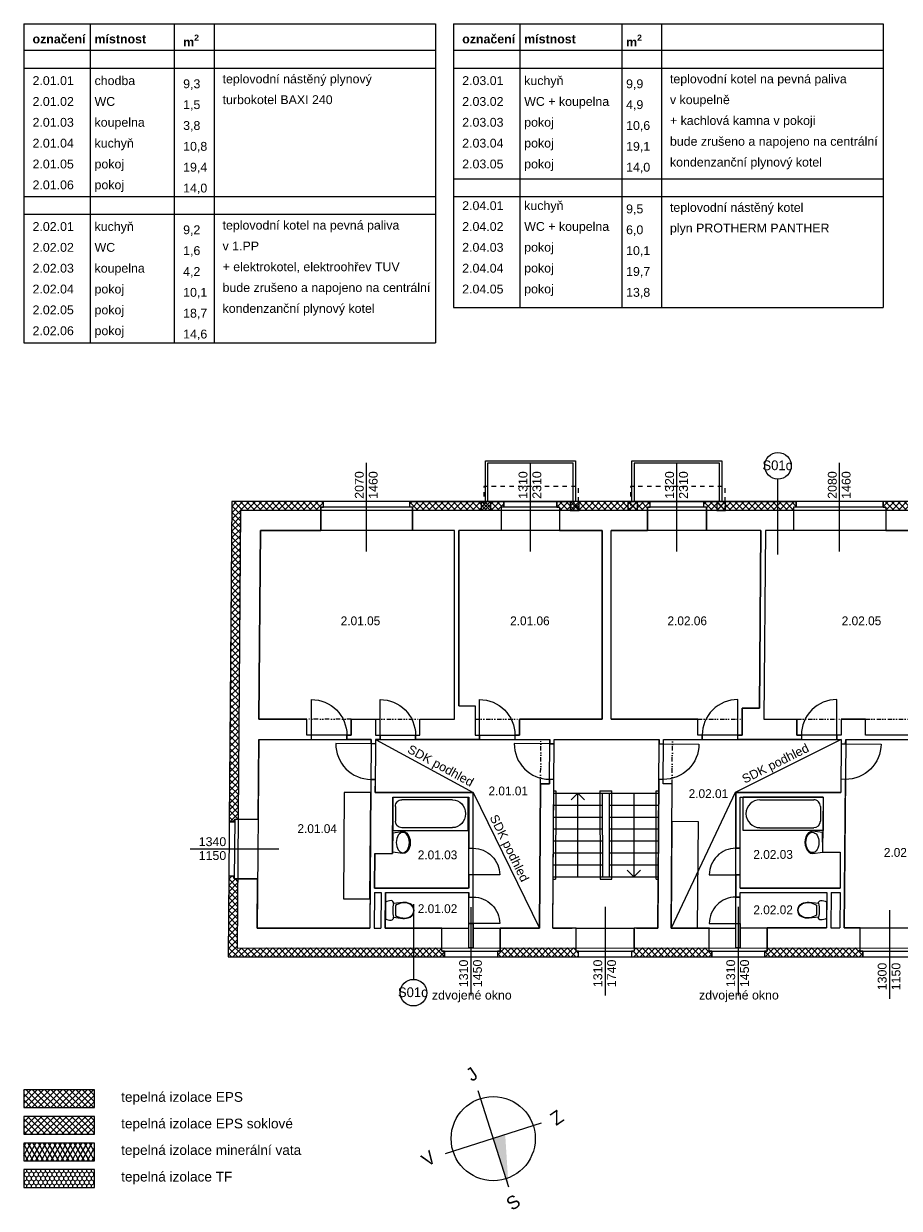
# Model space of a CAD drawing. Extents: x 17074 to 97696, y -105219 to -78495.
# Tile 1 of 3: x 17074 to 36842, y -105219 to -78495. Entities that reach past the tile are written whole.
import ezdxf

# ---------------------------------------------------------------- set-up
doc = ezdxf.new("R2010")
doc.units = 0
doc.header["$MEASUREMENT"] = 0
for name, pattern in [('Wipeout_Contour', [1000, 0, -1000]), ('Čerchovaná se dvěma tečkami S', [250, 100, -40, 15, -40, 15, -40]), ('čárkovaná S', [200, 100, -100])]:
    doc.linetypes.add(name, pattern=pattern)
for name, color, linetype, lineweight in [('0_Číslo_pera__1', 7, 'Continuous', 15), ('2D BOD_Číslo_pera__1', 7, 'Continuous', 15), ('2D VÝPLNĚ_Číslo_pera__2', 1, 'Continuous', 25), ('2D VÝPLNĚ_Číslo_pera__4', 91, 'Continuous', 13), ('2D ČÁRY_Číslo_pera__1', 7, 'Continuous', 15), ('2D ČÁRY_Číslo_pera__2', 1, 'Continuous', 25), ('2D ČÁRY_Číslo_pera__3', 150, 'Continuous', 13), ('blok I_pohled4_terén_Číslo_pera__4', 91, 'Continuous', 13), ('DESKY.STROPNÍ_Číslo_pera__1', 7, 'Continuous', 15), ('komín_Číslo_pera__1', 7, 'Continuous', 15), ('NÁBYTEK A ZAŘÍZENÍ_Číslo_pera__3', 150, 'Continuous', 13), ('POZNÁMKY.TEXT_Číslo_pera__4', 91, 'Continuous', 13), ('zdi_Číslo_pera__1', 7, 'Continuous', 15)]:
    doc.layers.add(name, color=color, linetype=linetype, lineweight=lineweight)
for name, color, linetype in [('2D ČÁRY', 7, 'Continuous'), ('NÁBYTEK A ZAŘÍZENÍ', 7, 'Continuous'), ('vodorovné konstrukce', 7, 'Continuous')]:
    doc.layers.add(name, color=color, linetype=linetype)
doc.layers.add('vodorovné konstrukce_Číslo_pera__241', color=9, linetype='Continuous', lineweight=13, true_color=0x808080)
doc.styles.add('GENERATED_STYLE_1', font='arial.ttf')
doc.styles.add('GENERATED_STYLE_3', font='txt')
pattern_1 = [(45, (0, 0), (-70.71068, 70.71068), []), (135, (0, 0), (70.71068, 70.71068), [])]

# ---------------------------------------------------------------- blocks, each defined once
blk = doc.blocks.new('WC s nádržkou 1 11')
at = {"linetype": 'Wipeout_Contour', "ltscale": 15629.429493}
blk.add_wipeout([(31, 650), (18, 619), (8, 587), (2, 554), (0, 520), (5, 498), (20, 479), (40, 469), (64, 469), (41, 257), (39, 215), (44, 173), (54, 132), (70, 92), (97, 54), (132, 25), (174, 6), (220, 0), (266, 6), (308, 25), (343, 54), (370, 92), (386, 132), (396, 173), (401, 215), (399, 257), (376, 469), (400, 469), (420, 479), (435, 498), (440, 520), (438, 554), (432, 587), (422, 619), (409, 650)], dxfattribs=at).dxf.layer = 'NÁBYTEK A ZAŘÍZENÍ'
at = {"layer": 'NÁBYTEK A ZAŘÍZENÍ_Číslo_pera__3', "linetype": 'Continuous'}
for p, q in [((2, 554), (0, 520)), ((8, 587), (2, 554)), ((18, 619), (8, 587)), ((31, 650), (18, 619)), ((409, 650), (31, 650)), ((422, 619), (409, 650)), ((432, 587), (422, 619)), ((438, 554), (432, 587)), ((440, 520), (438, 554)), ((0, 520), (5, 498)), ((5, 498), (20, 479)), ((20, 479), (40, 469)), ((40, 469), (64, 469)), ((64, 469), (41, 257)), ((56, 299), (49, 256)), ((68, 341), (56, 299)), ((86, 381), (68, 341)), ((107, 419), (86, 381)), ((333, 419), (107, 419)), ((354, 381), (333, 419)), ((372, 341), (354, 381)), ((384, 299), (372, 341)), ((399, 257), (376, 469)), ((376, 469), (400, 469)), ((391, 256), (384, 299)), ((400, 469), (420, 479)), ((420, 479), (435, 498)), ((435, 498), (440, 520)), ((41, 257), (39, 215)), ((39, 215), (44, 173)), ((44, 173), (54, 132)), ((49, 256), (47, 215)), ((47, 215), (52, 174)), ((52, 174), (62, 134)), ((54, 132), (70, 92)), ((62, 134), (78, 96)), ((70, 92), (97, 54)), ((78, 96), (102, 60)), ((97, 54), (132, 25)), ((102, 60), (136, 32)), ((132, 25), (174, 6)), ((136, 32), (176, 14)), ((174, 6), (220, 0)), ((176, 14), (220, 8)), ((220, 8), (264, 14)), ((220, 0), (266, 6)), ((264, 14), (304, 32)), ((266, 6), (308, 25)), ((304, 32), (338, 60)), ((308, 25), (343, 54)), ((338, 60), (362, 96)), ((343, 54), (370, 92)), ((362, 96), (378, 134)), ((370, 92), (386, 132)), ((378, 134), (388, 174)), ((386, 132), (396, 173)), ((388, 174), (393, 215)), ((393, 215), (391, 256)), ((396, 173), (401, 215)), ((401, 215), (399, 257))]:
    blk.add_line(p, q, dxfattribs=at)
blk.add_ellipse((220, -298), major_axis=(785, 0), ratio=0.9963, start_param=1.370375, end_param=1.771221, dxfattribs=at)
blk = doc.blocks.new('Vana 01 11')
at = {"layer": 'NÁBYTEK A ZAŘÍZENÍ_Číslo_pera__3', "linetype": 'Continuous'}
for p, q in [((0, 0), (0, 751)), ((0, 751), (1696, 751)), ((57, 210), (57, 541)), ((1343, 691), (198, 691)), ((1696, 751), (1696, 0)), ((0, 0), (1696, 0)), ((1343, 60), (198, 60))]:
    blk.add_line(p, q, dxfattribs=at)
for centre, major_axis, start_param, end_param in [((198, 541), (0, 150), 0, 1.570796), ((1343, 375), (0, 315), 3.141593, 6.283185), ((198, 210), (0, 150), 1.570796, 3.141593)]:
    blk.add_ellipse(centre, major_axis=major_axis, ratio=0.941477, start_param=start_param, end_param=end_param, dxfattribs=at)
blk = doc.blocks.new('Umyvadlo oválné 11')
at = {"linetype": 'Wipeout_Contour', "ltscale": 6090.690526}
blk.add_wipeout([(0, 169), (2, 146), (9, 124), (19, 104), (43, 74), (73, 49), (129, 22), (188, 6), (250, 0), (312, 6), (371, 22), (427, 49), (457, 74), (481, 104), (491, 124), (498, 146), (500, 169), (469, 400), (31, 400), (-1, 169)], dxfattribs=at).dxf.layer = 'NÁBYTEK A ZAŘÍZENÍ'
at = {"layer": 'NÁBYTEK A ZAŘÍZENÍ_Číslo_pera__3', "linetype": 'Continuous'}
for p, q in [((31, 400), (-1, 169)), ((32, 400), (31, 400)), ((469, 400), (31, 400)), ((469, 400), (468, 400)), ((500, 169), (469, 400))]:
    blk.add_line(p, q, dxfattribs=at)
blk.add_ellipse((250, 169), major_axis=(-229, 0), ratio=0.643386, dxfattribs=at)
blk.add_ellipse((249, 169), major_axis=(-250, 0), ratio=0.674026, start_param=0, end_param=3.141593, dxfattribs=at)
blk = doc.blocks.new('WC s nádržkou 1 11_2')
at = {"linetype": 'Wipeout_Contour', "ltscale": 15629.429493}
blk.add_wipeout([(31, 650), (18, 619), (8, 587), (2, 554), (0, 520), (5, 498), (20, 479), (40, 469), (64, 469), (41, 257), (39, 215), (44, 173), (54, 132), (70, 92), (97, 54), (132, 25), (174, 6), (220, 0), (266, 6), (308, 25), (343, 54), (370, 92), (386, 132), (396, 173), (401, 215), (399, 257), (376, 469), (400, 469), (420, 479), (435, 498), (440, 520), (438, 554), (432, 587), (422, 619), (409, 650)], dxfattribs=at).dxf.layer = 'NÁBYTEK A ZAŘÍZENÍ'
at = {"layer": 'NÁBYTEK A ZAŘÍZENÍ_Číslo_pera__3', "linetype": 'Continuous'}
for p, q in [((2, 554), (0, 520)), ((8, 587), (2, 554)), ((18, 619), (8, 587)), ((31, 650), (18, 619)), ((409, 650), (31, 650)), ((422, 619), (409, 650)), ((432, 587), (422, 619)), ((438, 554), (432, 587)), ((440, 520), (438, 554)), ((0, 520), (5, 498)), ((5, 498), (20, 479)), ((20, 479), (40, 469)), ((40, 469), (64, 469)), ((64, 469), (41, 257)), ((56, 299), (49, 256)), ((68, 341), (56, 299)), ((86, 381), (68, 341)), ((107, 419), (86, 381)), ((333, 419), (107, 419)), ((354, 381), (333, 419)), ((372, 341), (354, 381)), ((384, 299), (372, 341)), ((399, 257), (376, 469)), ((376, 469), (400, 469)), ((391, 256), (384, 299)), ((400, 469), (420, 479)), ((420, 479), (435, 498)), ((435, 498), (440, 520)), ((41, 257), (39, 215)), ((39, 215), (44, 173)), ((44, 173), (54, 132)), ((49, 256), (47, 215)), ((47, 215), (52, 174)), ((52, 174), (62, 134)), ((54, 132), (70, 92)), ((62, 134), (78, 96)), ((70, 92), (97, 54)), ((78, 96), (102, 60)), ((97, 54), (132, 25)), ((102, 60), (136, 32)), ((132, 25), (174, 6)), ((136, 32), (176, 14)), ((174, 6), (220, 0)), ((176, 14), (220, 8)), ((220, 8), (264, 14)), ((220, 0), (266, 6)), ((264, 14), (304, 32)), ((266, 6), (308, 25)), ((304, 32), (338, 60)), ((308, 25), (343, 54)), ((338, 60), (362, 96)), ((343, 54), (370, 92)), ((362, 96), (378, 134)), ((370, 92), (386, 132)), ((378, 134), (388, 174)), ((386, 132), (396, 173)), ((388, 174), (393, 215)), ((393, 215), (391, 256)), ((396, 173), (401, 215)), ((401, 215), (399, 257))]:
    blk.add_line(p, q, dxfattribs=at)
blk.add_ellipse((220, -298), major_axis=(785, 0), ratio=0.9963, start_param=1.370375, end_param=1.771221, dxfattribs=at)
blk = doc.blocks.new('Vana 01 11_2')
at = {"layer": 'NÁBYTEK A ZAŘÍZENÍ_Číslo_pera__3', "linetype": 'Continuous'}
for p, q in [((0, 0), (0, 751)), ((0, 751), (1800, 751)), ((60, 210), (60, 540)), ((1425, 691), (210, 691)), ((1800, 751), (1800, 0)), ((0, 0), (1800, 0)), ((1425, 60), (210, 60))]:
    blk.add_line(p, q, dxfattribs=at)
for centre, major_axis, start_param, end_param in [((210, 540), (0, 150), 0, 1.570796), ((1425, 375), (0, 315), 3.141593, 6.283185), ((210, 210), (0, 150), 1.570796, 3.141593)]:
    blk.add_ellipse(centre, major_axis=major_axis, ratio=0.99918, start_param=start_param, end_param=end_param, dxfattribs=at)
blk = doc.blocks.new('Umyvadlo oválné 11_2')
at = {"linetype": 'Wipeout_Contour', "ltscale": 6090.690526}
blk.add_wipeout([(0, 169), (2, 146), (9, 124), (19, 104), (43, 74), (73, 49), (129, 22), (188, 6), (250, 0), (312, 6), (371, 22), (427, 49), (457, 74), (481, 104), (491, 124), (498, 146), (500, 169), (469, 400), (31, 400), (-1, 169)], dxfattribs=at).dxf.layer = 'NÁBYTEK A ZAŘÍZENÍ'
at = {"layer": 'NÁBYTEK A ZAŘÍZENÍ_Číslo_pera__3', "linetype": 'Continuous'}
for p, q in [((31, 400), (-1, 169)), ((32, 400), (31, 400)), ((469, 400), (31, 400)), ((469, 400), (468, 400)), ((500, 169), (469, 400))]:
    blk.add_line(p, q, dxfattribs=at)
blk.add_ellipse((250, 169), major_axis=(-229, 0), ratio=0.643386, dxfattribs=at)
blk.add_ellipse((249, 169), major_axis=(-250, 0), ratio=0.674026, start_param=0, end_param=3.141593, dxfattribs=at)
blk = doc.blocks.new('LINE_9357', base_point=(29587, -97742))
at = {"layer": '2D ČÁRY_Číslo_pera__3', "linetype": 'Continuous'}
for p, q in [((29587, -95852), (29437, -96002)), ((29587, -97742), (29587, -95852)), ((29587, -95852), (29737, -96002))]:
    blk.add_line(p, q, dxfattribs=at)
blk = doc.blocks.new('LINE_9358', base_point=(30851, -95852))
at = {"layer": '2D ČÁRY_Číslo_pera__3', "linetype": 'Continuous'}
for p, q in [((30851, -95852), (30851, -97742)), ((30851, -97742), (30701, -97592)), ((30851, -97742), (31001, -97592))]:
    blk.add_line(p, q, dxfattribs=at)
blk = doc.blocks.new('LINE_9810', base_point=(25874, -98355))
at = {"layer": 'vodorovné konstrukce_Číslo_pera__241', "linetype": 'Continuous'}
blk.add_line((25874, -98355), (25874, -100055), dxfattribs=at)
blk.add_circle((25874, -100355), 300, dxfattribs=at)
blk = doc.blocks.new('LINE_9817', base_point=(34103, -90468))
at = {"layer": 'vodorovné konstrukce_Číslo_pera__241', "linetype": 'Continuous'}
blk.add_line((34103, -90468), (34103, -88768), dxfattribs=at)
blk.add_circle((34103, -88468), 300, dxfattribs=at)

msp = doc.modelspace()

# ---------------------------------------------------------------- hatches: boundary and pattern name
at = {"layer": '2D VÝPLNĚ_Číslo_pera__4', "linetype": 'Continuous'}
h = msp.add_hatch(dxfattribs=at)
h.set_pattern_fill('TEPELNA_IZOLACE_EPS', color=8, style=0, pattern_type=2)
h.set_pattern_definition(pattern_1)
h.paths.add_polyline_path([(21715, -96501), (21839, -96502), (21840, -96442), (21916, -96442), (21972, -89476), (23781, -89476), (23781, -89400), (23841, -89400), (23841, -89276), (21774, -89276)], flags=0)
h = msp.add_hatch(dxfattribs=at)
h.set_pattern_fill('TEPELNA_IZOLACE_EPS', color=8, style=0, pattern_type=2)
h.set_pattern_definition(pattern_1)
h.paths.add_polyline_path([(25852, -89476), (27855, -89476), (27855, -89400), (27915, -89400), (27915, -89276), (25792, -89276), (25792, -89400), (25852, -89400)], flags=0)
h = msp.add_hatch(dxfattribs=at)
h.set_pattern_fill('TEPELNA_IZOLACE_EPS', color=8, style=0, pattern_type=2)
h.set_pattern_definition(pattern_1)
h.paths.add_polyline_path([(29170, -89476), (31157, -89476), (31157, -89400), (31217, -89400), (31217, -89276), (29110, -89276), (29110, -89400), (29170, -89400)], flags=0)
h = msp.add_hatch(dxfattribs=at)
h.set_pattern_fill('TEPELNA_IZOLACE_EPS', color=8, style=0, pattern_type=2)
h.set_pattern_definition(pattern_1)
h.paths.add_polyline_path([(32487, -89476), (34454, -89476), (34454, -89400), (34514, -89400), (34514, -89276), (32427, -89276), (32427, -89400), (32487, -89400)], flags=0)
h = msp.add_hatch(dxfattribs=at)
h.set_pattern_fill('TEPELNA_IZOLACE_EPS', color=8, style=0, pattern_type=2)
h.set_pattern_definition(pattern_1)
h.paths.add_polyline_path([(36535, -89476), (39880, -89476), (39880, -89400), (39940, -89400), (39940, -89276), (36475, -89276), (36475, -89400), (36535, -89400)], flags=0)
h = msp.add_hatch(dxfattribs=at)
h.set_pattern_fill('TEPELNA_IZOLACE_EPS', color=8, style=0, pattern_type=2)
h.set_pattern_definition(pattern_1)
h.paths.add_polyline_path([(26572, -99546), (26572, -99422), (26512, -99422), (26512, -99346), (21892, -99347), (21905, -97789), (21829, -97789), (21830, -97729), (21706, -97728), (21691, -99547)], flags=0)
h = msp.add_hatch(dxfattribs=at)
h.set_pattern_fill('TEPELNA_IZOLACE_EPS', color=8, style=0, pattern_type=2)
h.set_pattern_definition(pattern_1)
h.paths.add_polyline_path([(29603, -99545), (29603, -99421), (29543, -99421), (29543, -99345), (27830, -99345), (27830, -99421), (27770, -99421), (27770, -99545)], flags=0)
h = msp.add_hatch(dxfattribs=at)
h.set_pattern_fill('TEPELNA_IZOLACE_EPS', color=8, style=0, pattern_type=2)
h.set_pattern_definition(pattern_1)
h.paths.add_polyline_path([(32546, -99344), (30859, -99345), (30859, -99421), (30799, -99421), (30799, -99544), (32607, -99544), (32606, -99420), (32546, -99420)], flags=0)
h = msp.add_hatch(dxfattribs=at)
h.set_pattern_fill('TEPELNA_IZOLACE_EPS', color=8, style=0, pattern_type=2)
h.set_pattern_definition(pattern_1)
h.paths.add_polyline_path([(36020, -99544), (36020, -99420), (35960, -99420), (35960, -99344), (33857, -99344), (33857, -99420), (33797, -99420), (33797, -99544)], flags=0)
h = msp.add_hatch(dxfattribs=at)
h.set_pattern_fill('TEPELNA_IZOLACE_EPS', color=8, style=0, pattern_type=2)
h.set_pattern_definition(pattern_1)
h.paths.add_polyline_path([(17074, -102947), (18674, -102947), (18674, -102547), (17074, -102547)], flags=0)
h = msp.add_hatch(dxfattribs=at)
h.set_pattern_fill('TEPELNA_IZOLACE_PERIMETR', color=8, style=0, pattern_type=2)
h.set_pattern_definition(pattern_1)
h.paths.add_polyline_path([(17074, -103547), (18674, -103547), (18674, -103147), (17074, -103147)], flags=0)
h = msp.add_hatch(dxfattribs=at)
h.set_pattern_fill('TEPELNA_IZOLACE_MINERÁL', color=8, style=0, pattern_type=2)
h.set_pattern_definition([(60, (0, 0), (-86.60254, 50), []), (120, (0, 0), (86.60254, 50), [])])
h.paths.add_polyline_path([(17074, -104147), (18674, -104147), (18674, -103747), (17074, -103747)], flags=0)
h = msp.add_hatch(dxfattribs=at)
h.set_pattern_fill('TEPELNA_IZOLACE_FENOL', color=8, style=0, pattern_type=2)
h.set_pattern_definition([(90, (0, 0), (-103.92305, 0), [60, -120]), (90, (-51.96, 90), (-103.92305, 0), [60, -120]), (150, (0, 60), (51.96152, 90), [60, -120]), (150, (-103.92, 60), (51.96152, 90), [60, -120]), (210, (0, 0), (-51.96152, 90), [60, -120]), (210, (-103.92, 0), (-51.96152, 90), [60, -120])])
h.paths.add_polyline_path([(17074, -104747), (18674, -104747), (18674, -104347), (17074, -104347)], flags=0)
at = {"layer": 'DESKY.STROPNÍ_Číslo_pera__1', "linetype": 'Continuous'}
msp.add_hatch(color=8, dxfattribs=at).paths.add_polyline_path([(28020, -104733), (27674, -103647), (27945, -103560)], flags=0)

# ---------------------------------------------------------------- linework, layer by layer
at = {"layer": '2D BOD_Číslo_pera__1', "color": 8, "linetype": 'Continuous', "flags": 128}
for points in [[(29528, -89276), (27498, -89276), (27498, -88356), (29528, -88356)], [(29478, -89276), (29478, -88406), (27548, -88406), (27548, -89276)], [(32836, -89276), (30806, -89276), (30806, -88356), (32836, -88356)], [(32786, -89276), (32786, -88406), (30856, -88406), (30856, -89276)], [(27613, -89476), (27413, -89476), (27413, -89276), (27613, -89276)], [(29413, -89476), (29613, -89476), (29613, -89276), (29413, -89276)], [(30921, -89476), (30721, -89476), (30721, -89276), (30921, -89276)], [(32721, -89476), (32921, -89476), (32921, -89276), (32721, -89276)]]:
    msp.add_lwpolyline(points, close=True, dxfattribs=at)
at = {"layer": '2D VÝPLNĚ_Číslo_pera__2', "color": 8, "linetype": 'Continuous', "flags": 128}
for points in [[(17074, -102947), (18674, -102947), (18674, -102547), (17074, -102547)], [(17074, -103547), (18674, -103547), (18674, -103147), (17074, -103147)], [(17074, -104147), (18674, -104147), (18674, -103747), (17074, -103747)], [(17074, -104747), (18674, -104747), (18674, -104347), (17074, -104347)]]:
    msp.add_lwpolyline(points, close=True, dxfattribs=at)
at = {"layer": '2D ČÁRY_Číslo_pera__1', "color": 8, "linetype": 'Continuous'}
for p, q in [((23781, -89400), (23781, -89926)), ((23841, -89400), (23841, -89276)), ((25792, -89400), (25792, -89276)), ((25852, -89400), (25852, -89926)), ((27413, -89476), (27613, -89276)), ((27413, -89276), (27613, -89476)), ((27855, -89400), (27855, -89926)), ((27915, -89400), (27915, -89276)), ((29110, -89400), (29110, -89276)), ((29170, -89400), (29170, -89926)), ((29613, -89476), (29413, -89276)), ((29613, -89276), (29413, -89476)), ((30721, -89476), (30921, -89276)), ((30721, -89276), (30921, -89476)), ((31157, -89400), (31157, -89926)), ((31217, -89400), (31217, -89276)), ((32427, -89400), (32427, -89276)), ((32487, -89400), (32487, -89926)), ((32921, -89476), (32721, -89276)), ((32921, -89276), (32721, -89476)), ((34454, -89400), (34454, -89926)), ((34514, -89400), (34514, -89276)), ((36475, -89400), (36475, -89276)), ((36535, -89400), (36535, -89926)), ((26797, -94182), (26797, -89926)), ((26897, -93886), (26897, -89926)), ((30135, -94182), (30135, -89926)), ((30335, -94182), (30335, -89926)), ((22384, -94182), (23470, -94182)), ((24470, -94182), (25020, -94182)), ((26020, -94182), (26797, -94182)), ((28264, -94182), (30135, -94182)), ((30335, -94182), (32294, -94182)), ((33784, -94182), (34531, -94182)), ((35531, -94182), (36081, -94182)), ((22380, -94642), (24920, -94642)), ((25020, -94642), (28950, -94642)), ((29023, -98896), (29050, -94642)), ((29050, -94642), (31420, -94642)), ((31389, -98896), (31420, -94642)), ((31520, -94642), (35531, -94642)), ((35631, -94642), (38005, -94642)), ((28719, -98896), (28743, -95640)), ((31689, -98896), (31713, -95643)), ((25011, -95842), (27206, -95842)), ((25410, -95942), (27106, -95942)), ((27121, -97997), (27121, -95942)), ((27221, -99346), (27221, -95842)), ((28741, -95842), (28750, -95842)), ((29042, -95852), (31411, -95852)), ((30133, -95852), (30138, -97742)), ((30299, -97742), (30299, -95852)), ((33151, -95842), (35521, -95842)), ((33151, -99344), (33151, -95842)), ((33251, -95942), (35120, -95942)), ((33251, -97995), (33251, -95942)), ((29041, -96122), (30134, -96122)), ((30299, -96122), (31409, -96122)), ((21840, -96442), (22366, -96442)), ((29039, -96392), (30134, -96392)), ((30299, -96392), (31407, -96392)), ((21839, -96502), (21715, -96501)), ((29037, -96662), (30135, -96662)), ((30299, -96662), (31405, -96662)), ((29036, -96932), (30136, -96932)), ((30299, -96932), (31403, -96932)), ((29034, -97202), (30136, -97202)), ((30299, -97202), (31401, -97202)), ((29032, -97472), (30137, -97472)), ((30299, -97472), (31399, -97472)), ((21830, -97729), (21706, -97728)), ((21829, -97789), (22355, -97789)), ((29030, -97742), (31397, -97742)), ((27121, -99346), (27121, -98097)), ((33251, -99344), (33251, -98095)), ((26512, -99422), (26512, -98897)), ((27830, -99421), (27830, -98897)), ((29543, -99345), (29543, -98896)), ((30842, -98896), (30842, -98896)), ((30859, -99345), (30859, -98896)), ((32546, -99420), (32546, -98895)), ((33857, -99420), (33857, -98895)), ((35960, -99420), (35960, -98895)), ((26572, -99422), (26572, -99546)), ((27206, -99422), (27206, -99422)), ((27770, -99421), (27770, -99545)), ((29543, -99421), (30859, -99421)), ((29603, -99545), (30799, -99544)), ((32606, -99420), (32607, -99544)), ((33240, -99420), (33240, -99420)), ((33797, -99420), (33797, -99544)), ((36020, -99420), (36020, -99544))]:
    msp.add_line(p, q, dxfattribs=at)
at = {"layer": '2D ČÁRY_Číslo_pera__1', "color": 8, "linetype": 'Čerchovaná se dvěma tečkami S'}
for p, q in [((24470, -94182), (23470, -94182)), ((25020, -94182), (26020, -94182)), ((27264, -94182), (28264, -94182)), ((32294, -94182), (33294, -94182)), ((34531, -94182), (35531, -94182)), ((36081, -94182), (37081, -94182)), ((28743, -95640), (28750, -94642)), ((31713, -95643), (31720, -94642))]:
    msp.add_line(p, q, dxfattribs=at)
at = {"layer": '2D ČÁRY_Číslo_pera__1', "color": 8, "linetype": 'Continuous', "flags": 128}
for points in [[(24470, -94182), (24470, -94542), (23470, -94542), (23470, -94182)], [(25020, -94182), (25020, -94542), (26020, -94542), (26020, -94182)], [(27264, -94182), (27264, -94542), (28264, -94542), (28264, -94182)], [(33294, -94182), (33294, -94542), (32294, -94542), (32294, -94182)], [(35531, -94182), (35531, -94542), (34531, -94542), (34531, -94182)], [(37081, -94182), (37081, -94542), (36081, -94542), (36081, -94182)], [(28743, -95640), (28944, -95641), (28950, -94641)], [(31713, -95643), (31514, -95642), (31520, -94642)]]:
    msp.add_lwpolyline(points, dxfattribs=at)
at = {"layer": '2D ČÁRY_Číslo_pera__2', "color": 8, "linetype": 'čárkovaná S', "flags": 128}
for points in [[(29598, -89476), (29599, -88937), (27462, -88937), (27461, -89476)], [(32907, -89476), (32908, -88937), (30771, -88937), (30770, -89476)]]:
    msp.add_lwpolyline(points, dxfattribs=at)
at = {"layer": '2D ČÁRY_Číslo_pera__2', "color": 8, "linetype": 'Continuous', "flags": 128}
for points in [[(23781, -89926), (23781, -89400), (23841, -89400), (23841, -89276), (21774, -89276), (21715, -96501), (21839, -96502), (21840, -96442), (22366, -96442), (22380, -94641), (23570, -94642), (23570, -94542), (23470, -94542), (23470, -94182), (22384, -94182), (22418, -89926)], [(25792, -89276), (27915, -89276), (27915, -89400), (27855, -89400), (27855, -89926), (26897, -89926), (26897, -93886), (27267, -93886), (27264, -94542), (27364, -94542), (27364, -94642), (25920, -94642), (25920, -94542), (26020, -94542), (26020, -94182), (26797, -94182), (26797, -89926), (25852, -89926), (25852, -89400), (25792, -89400)], [(29110, -89276), (29110, -89400), (29170, -89400), (29170, -89926), (30135, -89926), (30135, -94182), (28264, -94182), (28264, -94542), (28164, -94542), (28164, -94642), (28950, -94642), (28949, -94741), (29049, -94742), (29050, -94642), (31420, -94642), (31419, -94742), (31519, -94742), (31520, -94642), (32394, -94642), (32394, -94542), (32294, -94542), (32294, -94182), (30335, -94182), (30335, -89926), (31157, -89926), (31157, -89400), (31217, -89400), (31217, -89276)], [(32427, -89276), (34514, -89276), (34514, -89400), (34454, -89400), (34454, -89926), (33819, -89926), (33784, -94182), (34531, -94182), (34531, -94542), (34631, -94542), (34631, -94642), (33194, -94642), (33194, -94542), (33294, -94542), (33296, -93936), (33686, -93936), (33719, -89926), (32487, -89926), (32487, -89400), (32427, -89400)], [(24470, -94182), (25020, -94182), (25020, -94542), (25120, -94542), (25120, -94642), (25020, -94642), (25020, -94742), (24920, -94742), (24920, -94642), (24370, -94642), (24370, -94542), (24470, -94542)], [(28944, -95541), (28944, -95641), (28743, -95640), (28719, -98896), (27830, -98897), (27830, -99421), (27770, -99421), (27770, -99545), (29603, -99545), (29603, -99421), (29543, -99421), (29543, -98896), (29023, -98896), (29044, -95542)], [(31414, -95542), (31389, -98896), (30859, -98896), (30859, -99421), (30799, -99421), (30799, -99544), (32607, -99544), (32606, -99420), (32546, -99420), (32546, -98895), (31689, -98896), (31713, -95643), (31514, -95642), (31514, -95542)], [(27121, -98797), (27221, -98797), (27221, -99346), (27121, -99346)], [(33151, -98797), (33251, -98797), (33251, -99344), (33151, -99344)]]:
    msp.add_lwpolyline(points, close=True, dxfattribs=at)
for points in [[(39371, -94542), (39371, -94182), (38319, -94182), (38350, -89926), (39880, -89926), (39880, -89400), (39940, -89400), (39940, -89276), (36475, -89276), (36475, -89400), (36535, -89400), (36535, -89926), (38040, -89926), (38009, -94182), (37081, -94182), (37081, -94542)], [(37081, -94542), (36081, -94542), (36081, -94182), (35531, -94182), (35531, -94542), (35431, -94542), (35431, -94642), (35531, -94642), (35530, -94741), (35630, -94742), (35631, -94642), (37081, -94641)]]:
    msp.add_lwpolyline(points, dxfattribs=at)
at = {"layer": '2D ČÁRY_Číslo_pera__3', "color": 8, "linetype": 'Continuous'}
for p, q in [((25032, -94648), (27221, -95842)), ((35531, -94642), (33140, -95842)), ((27221, -95842), (28722, -98902)), ((29037, -95802), (29088, -95802)), ((29088, -95802), (29083, -97792)), ((30083, -95802), (30088, -97792)), ((30083, -95802), (30349, -95802)), ((30349, -97792), (30349, -95802)), ((31353, -97792), (31353, -95802)), ((31353, -95802), (31403, -95802)), ((33140, -95842), (31689, -98896)), ((29033, -97792), (29083, -97792)), ((30088, -97792), (30349, -97792)), ((31353, -97792), (31403, -97792)), ((27327, -102560), (28020, -104733)), ((28760, -103300), (26587, -103993))]:
    msp.add_line(p, q, dxfattribs=at)
at = {"layer": '2D ČÁRY_Číslo_pera__3', "color": 8, "linetype": 'Continuous', "flags": 128}
for points in [[(23570, -94642), (23570, -94542), (23570, -93742, -0.414214), (24370, -94542), (24370, -94642)], [(25120, -94642), (25120, -94542), (25120, -93742, -0.414214), (25920, -94542), (25920, -94642)], [(27364, -94642), (27364, -94542), (27364, -93742, -0.414214), (28164, -94542), (28164, -94642)], [(33194, -94642), (33194, -94542), (33194, -93742, 0.414214), (32394, -94542), (32394, -94642)], [(35431, -94642), (35431, -94542), (35431, -93742, 0.414214), (34631, -94542), (34631, -94642)], [(25020, -94742), (24920, -94742), (24120, -94735, 0.414214), (24913, -95542), (25013, -95542)], [(29049, -94742), (28949, -94741), (28149, -94736, 0.414214), (28944, -95541), (29044, -95542)], [(31419, -94742), (31519, -94742), (32319, -94747, -0.414214), (31514, -95542), (31414, -95542)], [(35530, -94741), (35630, -94742), (36430, -94748, -0.414214), (35624, -95542), (35524, -95541)], [(27121, -97097), (27221, -97097, -0.414214), (27821, -97697), (27221, -97697), (27121, -97697)], [(33251, -97097), (33151, -97097, 0.414214), (32551, -97697), (33151, -97697), (33251, -97697)], [(27121, -98197), (27221, -98197, -0.414214), (27821, -98797), (27221, -98797), (27121, -98797)], [(33251, -98197), (33151, -98197, 0.414214), (32551, -98797), (33151, -98797), (33251, -98797)]]:
    msp.add_lwpolyline(points, format="xyb", dxfattribs=at)
for points in [[(24311, -95836), (24291, -98236), (24891, -98241), (24911, -95841)], [(31707, -96496), (31689, -98896), (32289, -98900), (32307, -96500)]]:
    msp.add_lwpolyline(points, close=True, dxfattribs=at)
at = {"layer": '2D ČÁRY_Číslo_pera__3', "color": 8, "linetype": 'Continuous'}
msp.add_circle((27674, -103647), 950, dxfattribs=at)
at = {"layer": 'blok I_pohled4_terén_Číslo_pera__4', "color": 8, "linetype": 'Continuous'}
for p, q in [((24816, -90400), (24816, -88400)), ((28513, -90400), (28513, -88400)), ((31822, -90400), (31822, -88400)), ((35494, -90400), (35494, -88400)), ((22834, -97116), (20834, -97116)), ((27171, -98422), (27171, -100422)), ((30201, -98421), (30201, -100421)), ((33202, -98420), (33202, -100420)), ((36621, -98492), (36621, -100492))]:
    msp.add_line(p, q, dxfattribs=at)
at = {"layer": 'komín_Číslo_pera__1', "color": 8, "linetype": 'Continuous'}
for p, q in [((17074, -78495), (17074, -85695)), ((17074, -78495), (26374, -78495)), ((18574, -78495), (18574, -85695)), ((20474, -78495), (20474, -85695)), ((21374, -78495), (21374, -85695)), ((26374, -78495), (26374, -85695)), ((26774, -78495), (26774, -84895)), ((26774, -78495), (36474, -78495)), ((28274, -78495), (28274, -84895)), ((30574, -78495), (30574, -84895)), ((31474, -78495), (31474, -84895)), ((36474, -78495), (36474, -84895)), ((17074, -79095), (26374, -79095)), ((26774, -79095), (36474, -79095)), ((17074, -79495), (26374, -79495)), ((26774, -79495), (36474, -79495)), ((26774, -81995), (36474, -81995)), ((17074, -82395), (26374, -82395)), ((26774, -82395), (36474, -82395)), ((17074, -82795), (26374, -82795)), ((26774, -84895), (36474, -84895)), ((17074, -85695), (26374, -85695)), ((33719, -89926), (33686, -93936)), ((33819, -89926), (33784, -94182)), ((26897, -93886), (27267, -93886)), ((27267, -93886), (27264, -94182)), ((33296, -93936), (33294, -94182)), ((33686, -93936), (33296, -93936)), ((24920, -94642), (24886, -98897)), ((25020, -94642), (25011, -95842)), ((35531, -94642), (35521, -95842)), ((35631, -94642), (35596, -98895)), ((25000, -97216), (24993, -97997)), ((35510, -97184), (35504, -97995)), ((24993, -98097), (24986, -98898)), ((35503, -98095), (35496, -98895))]:
    msp.add_line(p, q, dxfattribs=at)
at = {"layer": 'zdi_Číslo_pera__1', "color": 8, "linetype": 'Continuous'}
for p, q in [((21774, -89276), (21691, -99547)), ((60623, -89276), (21774, -89276)), ((21972, -89476), (21892, -99347)), ((60423, -89476), (21972, -89476)), ((25852, -89400), (23781, -89400)), ((29170, -89400), (27855, -89400)), ((32487, -89400), (31157, -89400)), ((36535, -89400), (34454, -89400)), ((22418, -89926), (22384, -94182)), ((26797, -89926), (22418, -89926)), ((30135, -89926), (26897, -89926)), ((33719, -89926), (30335, -89926)), ((38040, -89926), (33819, -89926)), ((22380, -94641), (22346, -98898)), ((21840, -96442), (21829, -97789)), ((24993, -97997), (27106, -97997)), ((33251, -97995), (35504, -97995)), ((24993, -98097), (25143, -98097)), ((25243, -98097), (27106, -98097)), ((33251, -98095), (35203, -98095)), ((35303, -98095), (35503, -98095)), ((22346, -98898), (24886, -98897)), ((24986, -98897), (25136, -98897)), ((25236, -98897), (27121, -98897)), ((27221, -98897), (28719, -98896)), ((29023, -98896), (29453, -98896)), ((29543, -98896), (30859, -98896)), ((30912, -98896), (31389, -98896)), ((31689, -98896), (33151, -98896)), ((33251, -98895), (35196, -98895)), ((35296, -98895), (35496, -98895)), ((35596, -98895), (37978, -98894)), ((21892, -99347), (72128, -99335)), ((21691, -99547), (28713, -99545)), ((26512, -99422), (27830, -99421)), ((31652, -99545), (44599, -99542)), ((32546, -99420), (33857, -99420)), ((35960, -99420), (37261, -99419))]:
    msp.add_line(p, q, dxfattribs=at)

# ---------------------------------------------------------------- block references
at = {"layer": '2D ČÁRY', "color": 8, "linetype": 'Continuous'}
for name, p in [('LINE_9357', (29587, -97742)), ('LINE_9358', (30851, -95852))]:
    msp.add_blockref(name, p, dxfattribs=at)
at = {"layer": 'NÁBYTEK A ZAŘÍZENÍ', "color": 8, "linetype": 'Continuous', "xscale": -1}
for name, p, rotation in [('Vana 01 11', (25410, -95942), 180), ('WC s nádržkou 1 11_2', (34550, -98715), 270)]:
    msp.add_blockref(name, p, dxfattribs=dict(at, rotation=rotation))
at = {"layer": 'NÁBYTEK A ZAŘÍZENÍ', "color": 8, "linetype": 'Continuous', "rotation": 180}
msp.add_blockref('Vana 01 11_2', (35120, -95942), dxfattribs=at)
at = {"layer": 'vodorovné konstrukce', "color": 8, "linetype": 'Continuous'}
msp.add_blockref('LINE_9817', (34103, -90468), dxfattribs=at)

# ---------------------------------------------------------------- texts
at = {"layer": '0_Číslo_pera__1', "color": 8, "linetype": 'Continuous', "char_height": 300, "attachment_point": 4, "rotation": 34.3019, "style": 'GENERATED_STYLE_3'}
for s, insert in [('{J}', (27109, -102250)), ('{Z}', (29009, -103242)), ('{V}', (26102, -104172)), ('{S}', (28016, -105163))]:
    msp.add_mtext(s, dxfattribs=dict(at, insert=insert))
at = {"layer": 'POZNÁMKY.TEXT_Číslo_pera__4', "color": 8, "linetype": 'Continuous'}
for s, insert, char_height, attachment_point, line_spacing_factor, style in [('\\A1;{\\fArial|b1|i0|c238|p38;označení\\P\\fArial|b0|i0|c238|p38;\\P2.01.01\\P2.01.02\\P2.01.03\\P2.01.04\\P2.01.05\\P2.01.06\\P\\P2.02.01\\P2.02.02\\P2.02.03\\P2.02.04\\P2.02.05\\P2.02.06}', (17274, -78739), 200, 1, 1.410257, 'GENERATED_STYLE_3'), ('\\A1;{\\fArial|b1|i0|c238|p38;místnost\\P\\fArial|b0|i0|c238|p38;\\Pchodba\\PWC\\Pkoupelna\\Pkuchyň\\Ppokoj\\Ppokoj\\P\\Pkuchyň\\PWC\\Pkoupelna\\Ppokoj\\Ppokoj\\Ppokoj}', (18674, -78739), 200, 1, 1.410229, 'GENERATED_STYLE_3'), ('\\A1;{\\fArial|b1|i0|c238|p38;m\\A1{\\H0.7x;\\S2^  ;}\\P\\fArial|b0|i0|c238|p38;\\P9,3\\P1,5\\P3,8\\P10,8\\P19,4\\P14,0\\P\\P9,2\\P1,6\\P4,2\\P10,1\\P18,7\\P14,6}', (20674, -78740), 200, 1, 1.411205, 'GENERATED_STYLE_3'), ('\\A1;{\\fArial|b1|i0|c238|p38;označení\\P\\fArial|b0|i0|c238|p38;\\P2.03.01\\P2.03.02\\P2.03.03\\P2.03.04\\P2.03.05\\P\\P2.04.01\\P2.04.02\\P2.04.03\\P2.04.04\\P2.04.05}', (26974, -78739), 200, 1, 1.41015, 'GENERATED_STYLE_3'), ('\\A1;{\\fArial|b1|i0|c238|p38;místnost\\P\\fArial|b0|i0|c238|p38;\\Pkuchyň\\PWC + koupelna\\Ppokoj\\Ppokoj\\Ppokoj\\P\\Pkuchyň\\PWC + koupelna\\Ppokoj\\Ppokoj\\Ppokoj}', (28374, -78739), 200, 1, 1.409556, 'GENERATED_STYLE_3'), ('\\A1;{\\fArial|b1|i0|c238|p38;m\\A1{\\H0.7x;\\S2^  ;}\\P\\fArial|b0|i0|c238|p38;\\P9,9\\P4,9\\P10,6\\P19,1\\P14,0\\P\\P9,5\\P6,0\\P10,1\\P19,7\\P13,8}', (30674, -78740), 200, 1, 1.411256, 'GENERATED_STYLE_3'), ('{teplovodní nástěný plynový\\Pturbokotel BAXI 240}', (21564, -79640), 200, 1, 1.406234, 'GENERATED_STYLE_1'), ('{teplovodní kotel na pevná paliva\\Pv koupelně\\P+ kachlová kamna v pokoji\\Pbude zrušeno a napojeno na centrální\\Pkondenzanční plynový kotel}', (31664, -79640), 200, 1, 1.40795, 'GENERATED_STYLE_1'), ('{teplovodní nástěný kotel\\Pplyn PROTHERM PANTHER}', (31664, -82540), 200, 1, 1.39174, 'GENERATED_STYLE_1'), ('{teplovodní kotel na pevná paliva\\Pv 1.PP\\P+ elektrokotel, elektroohřev TUV\\Pbude zrušeno a napojeno na centrální\\Pkondenzanční plynový kotel}', (21564, -82940), 200, 1, 1.40816, 'GENERATED_STYLE_1'), ('{1340\\P1150}', (21336, -97364), 200, 8, 0.938049, 'GENERATED_STYLE_1'), ('{tepelná izolace EPS\\Ptepelná izolace EPS soklové\\Ptepelná izolace minerální vata\\Ptepelná izolace TF}', (19274, -102597), 220, 1, 1.634061, 'GENERATED_STYLE_1')]:
    msp.add_mtext(s, dxfattribs=dict(at, insert=insert, char_height=char_height, attachment_point=attachment_point, line_spacing_factor=line_spacing_factor, style=style))
for s, insert, char_height, attachment_point, style in [('{S01c}', (33752, -88459), 220, 4, 'GENERATED_STYLE_3'), ('{2.01.05}', (24231, -91866), 200, 1, 'GENERATED_STYLE_3'), ('{2.01.06}', (28056, -91866), 200, 1, 'GENERATED_STYLE_3'), ('{2.02.06}', (31608, -91866), 200, 1, 'GENERATED_STYLE_3'), ('{2.02.05}', (35542, -91866), 200, 1, 'GENERATED_STYLE_3'), ('{2.01.01}', (27567, -95704), 200, 1, 'GENERATED_STYLE_3'), ('{2.02.01}', (32086, -95765), 200, 1, 'GENERATED_STYLE_3'), ('{2.01.04}', (23254, -96554), 200, 1, 'GENERATED_STYLE_3'), ('{2.01.03}', (25971, -97146), 200, 1, 'GENERATED_STYLE_3'), ('{2.02.03}', (33547, -97136), 200, 1, 'GENERATED_STYLE_3'), ('{2.02.04}', (36493, -97091), 200, 1, 'GENERATED_STYLE_3'), ('{S01c}', (25523, -100346), 220, 4, 'GENERATED_STYLE_3'), ('{zdvojené okno}', (26290, -100440), 200, 4, 'GENERATED_STYLE_1'), ('{zdvojené okno}', (32320, -100439), 200, 4, 'GENERATED_STYLE_1')]:
    msp.add_mtext(s, dxfattribs=dict(at, insert=insert, char_height=char_height, attachment_point=attachment_point, style=style))
at = {"layer": 'POZNÁMKY.TEXT_Číslo_pera__4', "color": 8, "linetype": 'Continuous', "char_height": 200, "attachment_point": 8, "rotation": 90, "style": 'GENERATED_STYLE_1'}
for s, insert, line_spacing_factor in [('{2070\\P1460}', (25066, -88902), 0.938049), ('{1310\\P2310}', (28762, -88902), 0.938433), ('{1320\\P2310}', (32071, -88902), 0.938433), ('{2080\\P1460}', (35744, -88902), 0.938049), ('{1310\\P1450}', (27420, -99920), 0.938049), ('{1310\\P1740}', (30450, -99919), 0.938049), ('{1310\\P1450}', (33451, -99918), 0.938049), ('{1300\\P1150}', (36870, -99990), 0.938049)]:
    msp.add_mtext(s, dxfattribs=dict(at, insert=insert, line_spacing_factor=line_spacing_factor))
at = {"layer": 'POZNÁMKY.TEXT_Číslo_pera__4', "color": 8, "linetype": 'Continuous', "char_height": 200, "attachment_point": 1, "style": 'GENERATED_STYLE_1'}
for insert, rotation in [((25814, -94750), 331.3964), ((33263, -95462), 26.6588), ((27768, -96311), 296.1196)]:
    msp.add_mtext('{SDK podhled}', dxfattribs=dict(at, insert=insert, rotation=rotation))

# ---------------------------------------------------------------- next in the draw order: linework, layer by layer
at = {"layer": 'komín_Číslo_pera__1', "color": 8, "linetype": 'Continuous'}
for p, q in [((35203, -98095), (35196, -98895)), ((35303, -98095), (35296, -98895))]:
    msp.add_line(p, q, dxfattribs=at)

# ---------------------------------------------------------------- next in the draw order: block references
at = {"layer": 'NÁBYTEK A ZAŘÍZENÍ', "color": 8, "linetype": 'Continuous', "xscale": -0.9999999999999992, "rotation": 89.53707804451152}
msp.add_blockref('Umyvadlo oválné 11', (25804, -96719), dxfattribs=at)
at = {"layer": 'NÁBYTEK A ZAŘÍZENÍ', "color": 8, "linetype": 'Continuous'}
for name, p, rotation in [('Umyvadlo oválné 11_2', (34710, -96716), 270.4629219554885), ('WC s nádržkou 1 11', (25889, -98719), 90)]:
    msp.add_blockref(name, p, dxfattribs=dict(at, rotation=rotation))

# ---------------------------------------------------------------- next in the draw order: texts
at = {"layer": 'POZNÁMKY.TEXT_Číslo_pera__4', "color": 8, "linetype": 'Continuous', "insert": (33547, -98385), "char_height": 200, "attachment_point": 1, "style": 'GENERATED_STYLE_3'}
msp.add_mtext('{2.02.02}', dxfattribs=at)

# ---------------------------------------------------------------- next in the draw order: linework, layer by layer
at = {"layer": '2D ČÁRY_Číslo_pera__2', "color": 8, "linetype": 'Continuous', "flags": 128}
for points in [[(22355, -97789), (21829, -97789), (21830, -97729), (21706, -97728), (21691, -99547), (26572, -99546), (26572, -99422), (26512, -99422), (26512, -98897), (25236, -98900), (25243, -98097), (27121, -98097), (27121, -98197), (27221, -98197), (27221, -97697), (27121, -97697), (27121, -97997), (24993, -97997), (25000, -97216), (25400, -97216), (25410, -95942), (27121, -95942), (27121, -97097), (27221, -97097), (27221, -95842), (25011, -95842), (25013, -95542), (24913, -95542), (24886, -98897), (22346, -98898)], [(33151, -98197), (33252, -98197), (33251, -98095), (35203, -98095), (35196, -98895), (33857, -98895), (33857, -99420), (33797, -99420), (33797, -99544), (36020, -99544), (36020, -99420), (35960, -99420), (35960, -98895), (35596, -98895), (35624, -95542), (35524, -95541), (35521, -95842), (33151, -95842), (33151, -97097), (33251, -97097), (33251, -95942), (35120, -95942), (35110, -97184), (35510, -97184), (35504, -97995), (33251, -97995), (33252, -97697), (33151, -97697)]]:
    msp.add_lwpolyline(points, close=True, dxfattribs=at)
at = {"layer": 'komín_Číslo_pera__1', "color": 8, "linetype": 'Continuous'}
for p, q in [((25410, -95942), (25400, -97216)), ((35120, -95942), (35110, -97184)), ((25000, -97216), (25400, -97216)), ((35110, -97184), (35510, -97184)), ((25143, -98097), (25136, -98899)), ((25243, -98097), (25236, -98900))]:
    msp.add_line(p, q, dxfattribs=at)

# ---------------------------------------------------------------- next in the draw order: block references
at = {"layer": 'vodorovné konstrukce', "color": 8, "linetype": 'Continuous'}
msp.add_blockref('LINE_9810', (25874, -98355), dxfattribs=at)

# ---------------------------------------------------------------- next in the draw order: texts
at = {"layer": 'POZNÁMKY.TEXT_Číslo_pera__4', "color": 8, "linetype": 'Continuous', "insert": (25971, -98360), "char_height": 200, "attachment_point": 1, "style": 'GENERATED_STYLE_3'}
msp.add_mtext('{2.01.02}', dxfattribs=at)

doc.saveas('drawing.dxf')
